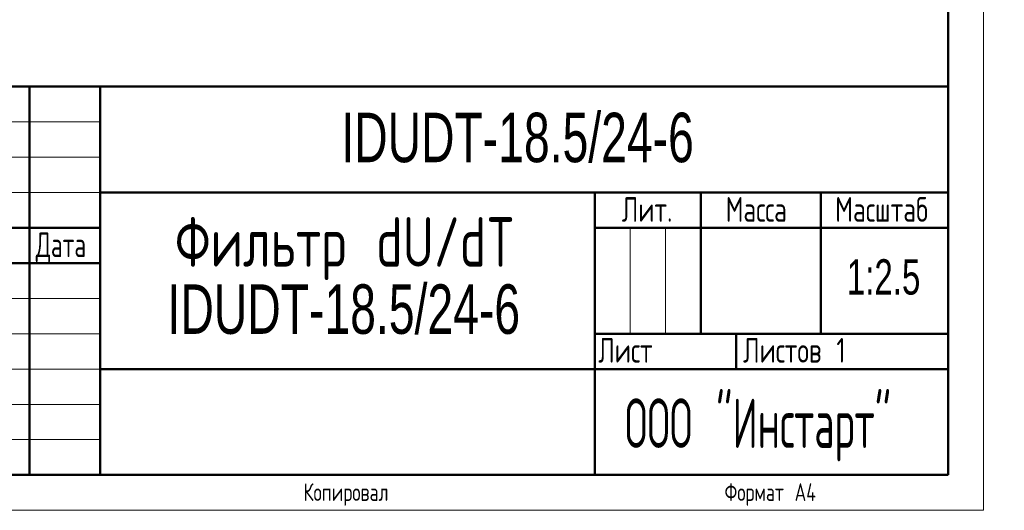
# Model space of a CAD drawing. Header units: millimetres. Extents: x 0 to 532, y 0 to 742.
# Tile 2 of 4: x 184 to 532, y 0 to 174. Entities that reach past the tile are written whole.
import ezdxf

# ---------------------------------------------------------------- set-up
doc = ezdxf.new("R2010")
doc.units = ezdxf.units.MM
doc.header["$LTSCALE"] = 2.5
doc.linetypes.add('SLD-Сплошная', pattern=[0])
doc.styles.add('SLDTEXTSTYLE0', font='TXT', dxfattribs={"width": 0.7, "bigfont": 'bigfont'})
doc.styles.add('SLDTEXTSTYLE1', font='TXT', dxfattribs={"width": 0.7})
doc.styles.add('SLDTEXTSTYLE2', font='TXT', dxfattribs={"width": 0.557856, "bigfont": 'bigfont'})
doc.styles.add('SLDTEXTSTYLE5', font='TXT', dxfattribs={"width": 0.648852, "bigfont": 'bigfont'})
doc.styles.add('SLDTEXTSTYLE6', font='TXT', dxfattribs={"width": 0.705079, "bigfont": 'bigfont'})

# ---------------------------------------------------------------- blocks, each defined once
blk = doc.blocks.new('SW_NOTE_0')
at = {"color": 0, "linetype": 'Continuous', "lineweight": 0, "char_height": 17.5, "attachment_point": 2}
for s, insert, style in [('Фильтр dU/dT', (65.62, 22.49), 'SLDTEXTSTYLE0'), ('IDUDT-18.5/24-6', (65.25, -1.26), 'SLDTEXTSTYLE1')]:
    blk.add_mtext(s, dxfattribs=dict(at, insert=insert, style=style))

msp = doc.modelspace()

# ---------------------------------------------------------------- linework, layer by layer
at = {"color": 7, "linetype": 'SLD-Сплошная', "lineweight": 18}
for p, q in [((525, 742.5), (525, 0)), ((50, 137.5), (212.5, 137.5)), ((50, 125), (212.5, 125)), ((50, 112.5), (212.5, 112.5)), ((400, 100), (400, 62.5)), ((412.5, 100), (412.5, 62.5)), ((50, 75), (212.5, 75)), ((50, 62.5), (212.5, 62.5)), ((50, 50), (212.5, 50)), ((50, 37.5), (212.5, 37.5)), ((50, 25), (212.5, 25)), ((0, 0), (525, 0))]:
    msp.add_line(p, q, dxfattribs=at)
at = {"color": 7, "linetype": 'SLD-Сплошная', "lineweight": 50}
for p, q in [((512.5, 12.5), (512.5, 730)), ((50, 150), (512.5, 150)), ((187.5, 150), (187.5, 12.5)), ((212.5, 150), (212.5, 12.5)), ((212.5, 112.5), (512.5, 112.5)), ((387.5, 112.5), (387.5, 12.5)), ((425, 112.5), (425, 62.5)), ((467.5, 112.5), (467.5, 62.5)), ((50, 100), (212.5, 100)), ((387.5, 100), (512.5, 100)), ((50, 87.5), (212.5, 87.5)), ((387.5, 62.5), (512.5, 62.5)), ((437.5, 62.5), (437.5, 50)), ((212.5, 50), (512.5, 50)), ((50, 12.5), (512.5, 12.5))]:
    msp.add_line(p, q, dxfattribs=at)

# ---------------------------------------------------------------- block references
at = {"color": 7, "linetype": 'Continuous', "lineweight": 0}
msp.add_blockref('SW_NOTE_0', (233.48, 81.21), dxfattribs=at)

# ---------------------------------------------------------------- texts
for s, insert, char_height, attachment_point, style in [('IDUDT-18.5/24-6', (360.2, 140.69), 17.5, 2, 'SLDTEXTSTYLE1'), ('Масштаб', (488.99, 110.85), 8.75, 2, 'SLDTEXTSTYLE6'), ('Лит.', (406.02, 110.85), 8.75, 2, 'SLDTEXTSTYLE0'), ('Масса', (444.65, 110.85), 8.75, 2, 'SLDTEXTSTYLE0'), ('Дата', (198.67, 98.35), 8.75, 2, 'SLDTEXTSTYLE5'), ('1:2.5', (489.69, 88.84), 12.5, 2, 'SLDTEXTSTYLE1'), ('Лист', (388.75, 61), 8.75, 1, 'SLDTEXTSTYLE0'), ('Листов 1', (440, 61), 8.75, 1, 'SLDTEXTSTYLE0'), ('ООО "Инстарт"', (445.27, 39.58), 17.5, 2, 'SLDTEXTSTYLE2'), ('Копировал', (299.51, 9.56), 6.25, 2, 'SLDTEXTSTYLE0'), ('Копировал', (299.51, 9.56), 6.25, 2, 'SLDTEXTSTYLE0'), ('Формат А4', (449.59, 9.56), 6.25, 2, 'SLDTEXTSTYLE0')]:
    msp.add_mtext(s, dxfattribs=dict(at, insert=insert, char_height=char_height, attachment_point=attachment_point, style=style))

doc.saveas('drawing.dxf')
